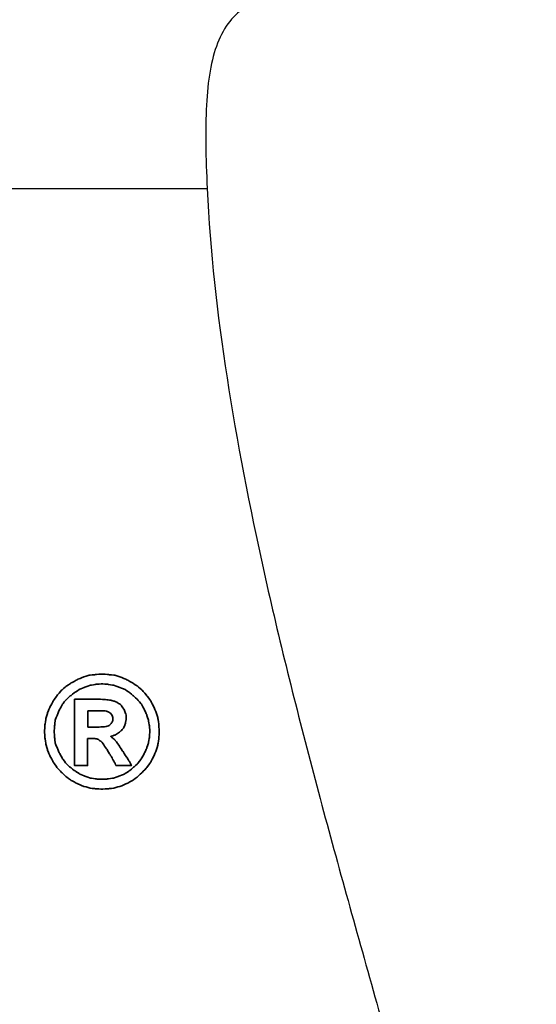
# Model space of a CAD drawing. Header units: millimetres. Extents: x 737 to 1271, y 623 to 792.
# Tile 45 of 48: x 1166 to 1173, y 677 to 690. Entities that reach past the tile are written whole.
import ezdxf

# ---------------------------------------------------------------- set-up
doc = ezdxf.new("R2010")
doc.units = ezdxf.units.MM
doc.header["$LTSCALE"] = 2
for name, color, linetype in [('DIM', 4, 'Continuous'), ('layer 1', 7, 'Continuous'), ('OUT', 3, 'Continuous')]:
    doc.layers.add(name, color=color, linetype=linetype)

# ---------------------------------------------------------------- blocks, each defined once
blk = doc.blocks.new('TBI MOTION logo(完整正式版)')
at = {"layer": 'layer 1', "color": 22, "lineweight": 35}
for points, knots in [([(81.20634, 4.98624), (81.20634, 4.98624), (81.18649, 5.32862), (81.18649, 5.32862), (81.18649, 5.32862), (81.18649, 5.32862), (81.13886, 5.66206), (81.13886, 5.66206), (81.13886, 5.66206), (81.13886, 5.66206), (81.04359, 5.97764), (81.04359, 5.97764), (81.04359, 5.97764), (81.04359, 5.97764), (80.91061, 6.29124), (80.91061, 6.29124), (80.91061, 6.29124), (80.91061, 6.29124), (80.75778, 6.58697), (80.75778, 6.58697), (80.75778, 6.58697), (80.75778, 6.58697), (80.5593, 6.85294), (80.5593, 6.85294), (80.5593, 6.85294), (80.5593, 6.85294), (80.33105, 7.1189), (80.33105, 7.1189), (80.33105, 7.1189), (80.33105, 7.1189), (80.09287, 7.33921), (80.09287, 7.33921), (80.09287, 7.33921), (80.09287, 7.33921), (79.815, 7.51982), (79.815, 7.51982), (79.815, 7.51982), (79.815, 7.51982), (79.51133, 7.69051), (79.51133, 7.69051), (79.51133, 7.69051), (79.51133, 7.69051), (79.19773, 7.8235), (79.19773, 7.8235), (79.19773, 7.8235), (79.19773, 7.8235), (78.88215, 7.91877), (78.88215, 7.91877), (78.88215, 7.91877), (78.88215, 7.91877), (78.54871, 7.95846), (78.54871, 7.95846), (78.54871, 7.95846), (78.54871, 7.95846), (78.21526, 7.98625), (78.21526, 7.98625), (78.21526, 7.98625), (78.21526, 7.98625), (77.87388, 7.95846), (77.87388, 7.95846), (77.87388, 7.95846), (77.87388, 7.95846), (77.54044, 7.91877), (77.54044, 7.91877), (77.54044, 7.91877), (77.54044, 7.91877), (77.22485, 7.8235), (77.22485, 7.8235), (77.22485, 7.8235), (77.22485, 7.8235), (76.91027, 7.69051), (76.91027, 7.69051), (76.91027, 7.69051), (76.91027, 7.69051), (76.6056, 7.51982), (76.6056, 7.51982), (76.6056, 7.51982), (76.6056, 7.51982), (76.32972, 7.33921), (76.32972, 7.33921), (76.32972, 7.33921), (76.32972, 7.33921), (76.09154, 7.1189), (76.09154, 7.1189), (76.09154, 7.1189), (76.09154, 7.1189), (75.86329, 6.85294), (75.86329, 6.85294), (75.86329, 6.85294), (75.86329, 6.85294), (75.66382, 6.58697), (75.66382, 6.58697), (75.66382, 6.58697), (75.66382, 6.58697), (75.51099, 6.29124), (75.51099, 6.29124), (75.51099, 6.29124), (75.51099, 6.29124), (75.37702, 5.97764), (75.37702, 5.97764), (75.37702, 5.97764), (75.37702, 5.97764), (75.28175, 5.66206), (75.28175, 5.66206), (75.28175, 5.66206), (75.28175, 5.66206), (75.23411, 5.32862), (75.23411, 5.32862), (75.23411, 5.32862), (75.23411, 5.32862), (75.21625, 4.98624), (75.21625, 4.98624), (75.21625, 4.98624), (75.21625, 4.98624), (75.23411, 4.6528), (75.23411, 4.6528), (75.23411, 4.6528), (75.23411, 4.6528), (75.28175, 4.32035), (75.28175, 4.32035), (75.28175, 4.32035), (75.28175, 4.32035), (75.37702, 3.99583), (75.37702, 3.99583), (75.37702, 3.99583), (75.37702, 3.99583), (75.51099, 3.68224), (75.51099, 3.68224), (75.51099, 3.68224), (75.51099, 3.68224), (75.66382, 3.38749), (75.66382, 3.38749), (75.66382, 3.38749), (75.66382, 3.38749), (75.86329, 3.10963), (75.86329, 3.10963), (75.86329, 3.10963), (75.86329, 3.10963), (76.09154, 2.87145), (76.09154, 2.87145), (76.09154, 2.87145), (76.09154, 2.87145), (76.32972, 2.6432), (76.32972, 2.6432), (76.32972, 2.6432), (76.32972, 2.6432), (76.6056, 2.43381), (76.6056, 2.43381), (76.6056, 2.43381), (76.6056, 2.43381), (76.91027, 2.27205), (76.91027, 2.27205), (76.91027, 2.27205), (76.91027, 2.27205), (77.22485, 2.13906), (77.22485, 2.13906), (77.22485, 2.13906), (77.22485, 2.13906), (77.54044, 2.0438), (77.54044, 2.0438), (77.54044, 2.0438), (77.54044, 2.0438), (77.87388, 1.99616), (77.87388, 1.99616), (77.87388, 1.99616), (77.87388, 1.99616), (78.21526, 1.97631), (78.21526, 1.97631), (78.21526, 1.97631), (78.21526, 1.97631), (78.54871, 1.99616), (78.54871, 1.99616), (78.54871, 1.99616), (78.54871, 1.99616), (78.88215, 2.0438), (78.88215, 2.0438), (78.88215, 2.0438), (78.88215, 2.0438), (79.19773, 2.13906), (79.19773, 2.13906), (79.19773, 2.13906), (79.19773, 2.13906), (79.51133, 2.27205), (79.51133, 2.27205), (79.51133, 2.27205), (79.51133, 2.27205), (79.815, 2.43381), (79.815, 2.43381), (79.815, 2.43381), (79.815, 2.43381), (80.09287, 2.6432), (80.09287, 2.6432), (80.09287, 2.6432), (80.09287, 2.6432), (80.33105, 2.87145), (80.33105, 2.87145), (80.33105, 2.87145), (80.33105, 2.87145), (80.5593, 3.10963), (80.5593, 3.10963), (80.5593, 3.10963), (80.5593, 3.10963), (80.75778, 3.38749), (80.75778, 3.38749), (80.75778, 3.38749), (80.75778, 3.38749), (80.91061, 3.68224), (80.91061, 3.68224), (80.91061, 3.68224), (80.91061, 3.68224), (81.04359, 3.99583), (81.04359, 3.99583), (81.04359, 3.99583), (81.04359, 3.99583), (81.13886, 4.32035), (81.13886, 4.32035), (81.13886, 4.32035), (81.13886, 4.32035), (81.18649, 4.6528), (81.18649, 4.6528), (81.18649, 4.6528), (81.18649, 4.6528), (81.20634, 4.98624), (81.20634, 4.98624)], [0, 0, 0, 0, 0.01785714, 0.01785714, 0.01785714, 0.01785715, 0.03571429, 0.03571429, 0.03571429, 0.0357143, 0.05357143, 0.05357143, 0.05357143, 0.05357144, 0.07142857, 0.07142857, 0.07142857, 0.07142858, 0.08928571, 0.08928571, 0.08928571, 0.08928572, 0.10714286, 0.10714286, 0.10714286, 0.10714287, 0.125, 0.125, 0.125, 0.12500001, 0.14285714, 0.14285714, 0.14285714, 0.14285715, 0.16071429, 0.16071429, 0.16071429, 0.1607143, 0.17857143, 0.17857143, 0.17857143, 0.17857144, 0.19642857, 0.19642857, 0.19642857, 0.19642858, 0.21428571, 0.21428571, 0.21428571, 0.21428572, 0.23214286, 0.23214286, 0.23214286, 0.23214287, 0.25, 0.25, 0.25, 0.25000001, 0.26785714, 0.26785714, 0.26785714, 0.26785715, 0.28571429, 0.28571429, 0.28571429, 0.2857143, 0.30357143, 0.30357143, 0.30357143, 0.30357144, 0.32142857, 0.32142857, 0.32142857, 0.32142858, 0.33928571, 0.33928571, 0.33928571, 0.33928572, 0.35714286, 0.35714286, 0.35714286, 0.35714287, 0.375, 0.375, 0.375, 0.37500001, 0.39285714, 0.39285714, 0.39285714, 0.39285715, 0.41071429, 0.41071429, 0.41071429, 0.4107143, 0.42857143, 0.42857143, 0.42857143, 0.42857144, 0.44642857, 0.44642857, 0.44642857, 0.44642858, 0.46428571, 0.46428571, 0.46428571, 0.46428572, 0.48214286, 0.48214286, 0.48214286, 0.48214287, 0.5, 0.5, 0.5, 0.50000001, 0.51785714, 0.51785714, 0.51785714, 0.51785715, 0.53571429, 0.53571429, 0.53571429, 0.5357143, 0.55357143, 0.55357143, 0.55357143, 0.55357144, 0.57142857, 0.57142857, 0.57142857, 0.57142858, 0.58928571, 0.58928571, 0.58928571, 0.58928572, 0.60714286, 0.60714286, 0.60714286, 0.60714287, 0.625, 0.625, 0.625, 0.62500001, 0.64285714, 0.64285714, 0.64285714, 0.64285715, 0.66071429, 0.66071429, 0.66071429, 0.6607143, 0.67857143, 0.67857143, 0.67857143, 0.67857144, 0.69642857, 0.69642857, 0.69642857, 0.69642858, 0.71428571, 0.71428571, 0.71428571, 0.71428572, 0.73214286, 0.73214286, 0.73214286, 0.73214287, 0.75, 0.75, 0.75, 0.75000001, 0.76785714, 0.76785714, 0.76785714, 0.76785715, 0.78571429, 0.78571429, 0.78571429, 0.7857143, 0.80357143, 0.80357143, 0.80357143, 0.80357144, 0.82142857, 0.82142857, 0.82142857, 0.82142858, 0.83928571, 0.83928571, 0.83928571, 0.83928572, 0.85714286, 0.85714286, 0.85714286, 0.85714287, 0.875, 0.875, 0.875, 0.87500001, 0.89285714, 0.89285714, 0.89285714, 0.89285715, 0.91071429, 0.91071429, 0.91071429, 0.9107143, 0.92857143, 0.92857143, 0.92857143, 0.92857144, 0.94642857, 0.94642857, 0.94642857, 0.94642858, 0.96428571, 0.96428571, 0.96428571, 0.96428572, 0.98214286, 0.98214286, 0.98214286, 0.98214287, 1, 1, 1, 1]), ([(80.71014, 4.98624), (80.71014, 4.98624), (80.69129, 5.29091), (80.69129, 5.29091), (80.69129, 5.29091), (80.69129, 5.29091), (80.64464, 5.57672), (80.64464, 5.57672), (80.64464, 5.57672), (80.64464, 5.57672), (80.54937, 5.87245), (80.54937, 5.87245), (80.54937, 5.87245), (80.54937, 5.87245), (80.41639, 6.14833), (80.41639, 6.14833), (80.41639, 6.14833), (80.41639, 6.14833), (80.27349, 6.41429), (80.27349, 6.41429), (80.27349, 6.41429), (80.27349, 6.41429), (80.08295, 6.64255), (80.08295, 6.64255), (80.08295, 6.64255), (80.08295, 6.64255), (79.86264, 6.84301), (79.86264, 6.84301), (79.86264, 6.84301), (79.86264, 6.84301), (79.63439, 7.03355), (79.63439, 7.03355), (79.63439, 7.03355), (79.63439, 7.03355), (79.37835, 7.1963), (79.37835, 7.1963), (79.37835, 7.1963), (79.37835, 7.1963), (79.10246, 7.30944), (79.10246, 7.30944), (79.10246, 7.30944), (79.10246, 7.30944), (78.81665, 7.40471), (78.81665, 7.40471), (78.81665, 7.40471), (78.81665, 7.40471), (78.511, 7.45234), (78.511, 7.45234), (78.511, 7.45234), (78.511, 7.45234), (78.21526, 7.47219), (78.21526, 7.47219), (78.21526, 7.47219), (78.21526, 7.47219), (77.9106, 7.45234), (77.9106, 7.45234), (77.9106, 7.45234), (77.9106, 7.45234), (77.61685, 7.40471), (77.61685, 7.40471), (77.61685, 7.40471), (77.61685, 7.40471), (77.32012, 7.30944), (77.32012, 7.30944), (77.32012, 7.30944), (77.32012, 7.30944), (77.06309, 7.1963), (77.06309, 7.1963), (77.06309, 7.1963), (77.06309, 7.1963), (76.80606, 7.03355), (76.80606, 7.03355), (76.80606, 7.03355), (76.80606, 7.03355), (76.55797, 6.84301), (76.55797, 6.84301), (76.55797, 6.84301), (76.55797, 6.84301), (76.34063, 6.64255), (76.34063, 6.64255), (76.34063, 6.64255), (76.34063, 6.64255), (76.1491, 6.41429), (76.1491, 6.41429), (76.1491, 6.41429), (76.1491, 6.41429), (76.0062, 6.14833), (76.0062, 6.14833), (76.0062, 6.14833), (76.0062, 6.14833), (75.88314, 5.87245), (75.88314, 5.87245), (75.88314, 5.87245), (75.88314, 5.87245), (75.77794, 5.57672), (75.77794, 5.57672), (75.77794, 5.57672), (75.77794, 5.57672), (75.73924, 5.29091), (75.73924, 5.29091), (75.73924, 5.29091), (75.73924, 5.29091), (75.72039, 4.98624), (75.72039, 4.98624), (75.72039, 4.98624), (75.72039, 4.98624), (75.73924, 4.67165), (75.73924, 4.67165), (75.73924, 4.67165), (75.73924, 4.67165), (75.77794, 4.37791), (75.77794, 4.37791), (75.77794, 4.37791), (75.77794, 4.37791), (75.88314, 4.10102), (75.88314, 4.10102), (75.88314, 4.10102), (75.88314, 4.10102), (76.0062, 3.83407), (76.0062, 3.83407), (76.0062, 3.83407), (76.0062, 3.83407), (76.15902, 3.56811), (76.15902, 3.56811), (76.15902, 3.56811), (76.15902, 3.56811), (76.34063, 3.32001), (76.34063, 3.32001), (76.34063, 3.32001), (76.34063, 3.32001), (76.55797, 3.11955), (76.55797, 3.11955), (76.55797, 3.11955), (76.55797, 3.11955), (76.80606, 2.92901), (76.80606, 2.92901), (76.80606, 2.92901), (76.80606, 2.92901), (77.06309, 2.76725), (77.06309, 2.76725), (77.06309, 2.76725), (77.06309, 2.76725), (77.32012, 2.65412), (77.32012, 2.65412), (77.32012, 2.65412), (77.32012, 2.65412), (77.61685, 2.55786), (77.61685, 2.55786), (77.61685, 2.55786), (77.61685, 2.55786), (77.9106, 2.51022), (77.9106, 2.51022), (77.9106, 2.51022), (77.9106, 2.51022), (78.21526, 2.49137), (78.21526, 2.49137), (78.21526, 2.49137), (78.21526, 2.49137), (78.511, 2.51022), (78.511, 2.51022), (78.511, 2.51022), (78.511, 2.51022), (78.81665, 2.55786), (78.81665, 2.55786), (78.81665, 2.55786), (78.81665, 2.55786), (79.10246, 2.65412), (79.10246, 2.65412), (79.10246, 2.65412), (79.10246, 2.65412), (79.37835, 2.76725), (79.37835, 2.76725), (79.37835, 2.76725), (79.37835, 2.76725), (79.63439, 2.92901), (79.63439, 2.92901), (79.63439, 2.92901), (79.63439, 2.92901), (79.86264, 3.11955), (79.86264, 3.11955), (79.86264, 3.11955), (79.86264, 3.11955), (80.08295, 3.32001), (80.08295, 3.32001), (80.08295, 3.32001), (80.08295, 3.32001), (80.26356, 3.56811), (80.26356, 3.56811), (80.26356, 3.56811), (80.26356, 3.56811), (80.41639, 3.83407), (80.41639, 3.83407), (80.41639, 3.83407), (80.41639, 3.83407), (80.54937, 4.10102), (80.54937, 4.10102), (80.54937, 4.10102), (80.54937, 4.10102), (80.64464, 4.37791), (80.64464, 4.37791), (80.64464, 4.37791), (80.64464, 4.37791), (80.69129, 4.67165), (80.69129, 4.67165), (80.69129, 4.67165), (80.69129, 4.67165), (80.71014, 4.98624), (80.71014, 4.98624)], [0, 0, 0, 0, 0.01923077, 0.01923077, 0.01923077, 0.01923078, 0.03846154, 0.03846154, 0.03846154, 0.03846155, 0.05769231, 0.05769231, 0.05769231, 0.05769232, 0.07692308, 0.07692308, 0.07692308, 0.07692309, 0.09615385, 0.09615385, 0.09615385, 0.09615386, 0.11538462, 0.11538462, 0.11538462, 0.11538463, 0.13461538, 0.13461538, 0.13461538, 0.13461539, 0.15384615, 0.15384615, 0.15384615, 0.15384616, 0.17307692, 0.17307692, 0.17307692, 0.17307693, 0.19230769, 0.19230769, 0.19230769, 0.1923077, 0.21153846, 0.21153846, 0.21153846, 0.21153847, 0.23076923, 0.23076923, 0.23076923, 0.23076924, 0.25, 0.25, 0.25, 0.25000001, 0.26923077, 0.26923077, 0.26923077, 0.26923078, 0.28846154, 0.28846154, 0.28846154, 0.28846155, 0.30769231, 0.30769231, 0.30769231, 0.30769232, 0.32692308, 0.32692308, 0.32692308, 0.32692309, 0.34615385, 0.34615385, 0.34615385, 0.34615386, 0.36538462, 0.36538462, 0.36538462, 0.36538463, 0.38461538, 0.38461538, 0.38461538, 0.38461539, 0.40384615, 0.40384615, 0.40384615, 0.40384616, 0.42307692, 0.42307692, 0.42307692, 0.42307693, 0.44230769, 0.44230769, 0.44230769, 0.4423077, 0.46153846, 0.46153846, 0.46153846, 0.46153847, 0.48076923, 0.48076923, 0.48076923, 0.48076924, 0.5, 0.5, 0.5, 0.50000001, 0.51923077, 0.51923077, 0.51923077, 0.51923078, 0.53846154, 0.53846154, 0.53846154, 0.53846155, 0.55769231, 0.55769231, 0.55769231, 0.55769232, 0.57692308, 0.57692308, 0.57692308, 0.57692309, 0.59615385, 0.59615385, 0.59615385, 0.59615386, 0.61538462, 0.61538462, 0.61538462, 0.61538463, 0.63461538, 0.63461538, 0.63461538, 0.63461539, 0.65384615, 0.65384615, 0.65384615, 0.65384616, 0.67307692, 0.67307692, 0.67307692, 0.67307693, 0.69230769, 0.69230769, 0.69230769, 0.6923077, 0.71153846, 0.71153846, 0.71153846, 0.71153847, 0.73076923, 0.73076923, 0.73076923, 0.73076924, 0.75, 0.75, 0.75, 0.75000001, 0.76923077, 0.76923077, 0.76923077, 0.76923078, 0.78846154, 0.78846154, 0.78846154, 0.78846155, 0.80769231, 0.80769231, 0.80769231, 0.80769232, 0.82692308, 0.82692308, 0.82692308, 0.82692309, 0.84615385, 0.84615385, 0.84615385, 0.84615386, 0.86538462, 0.86538462, 0.86538462, 0.86538463, 0.88461538, 0.88461538, 0.88461538, 0.88461539, 0.90384615, 0.90384615, 0.90384615, 0.90384616, 0.92307692, 0.92307692, 0.92307692, 0.92307693, 0.94230769, 0.94230769, 0.94230769, 0.9423077, 0.96153846, 0.96153846, 0.96153846, 0.96153847, 0.98076923, 0.98076923, 0.98076923, 0.98076924, 1, 1, 1, 1]), ([(76.78721, 3.2823), (76.78721, 3.2823), (76.78721, 3.32001), (76.78721, 3.32001), (76.78721, 3.32001), (76.78721, 3.32001), (76.78721, 3.42422), (76.78721, 3.42422), (76.78721, 3.42422), (76.78721, 3.42422), (76.78721, 3.59689), (76.78721, 3.59689), (76.78721, 3.59689), (76.78721, 3.59689), (76.78721, 3.80529), (76.78721, 3.80529), (76.78721, 3.80529), (76.78721, 3.80529), (76.78721, 4.0524), (76.78721, 4.0524), (76.78721, 4.0524), (76.78721, 4.0524), (76.78721, 4.32035), (76.78721, 4.32035), (76.78721, 4.32035), (76.78721, 4.32035), (76.78721, 4.92868), (76.78721, 4.92868), (76.78721, 4.92868), (76.78721, 4.92868), (76.78721, 5.53801), (76.78721, 5.53801), (76.78721, 5.53801), (76.78721, 5.53801), (76.78721, 5.82482), (76.78721, 5.82482), (76.78721, 5.82482), (76.78721, 5.82482), (76.78721, 6.07291), (76.78721, 6.07291), (76.78721, 6.07291), (76.78721, 6.07291), (76.78721, 6.30017), (76.78721, 6.30017), (76.78721, 6.30017), (76.78721, 6.30017), (76.78721, 6.45399), (76.78721, 6.45399), (76.78721, 6.45399), (76.78721, 6.45399), (76.78721, 6.5572), (76.78721, 6.5572), (76.78721, 6.5572), (76.78721, 6.5572), (76.78721, 6.59689), (76.78721, 6.59689), (76.78721, 6.59689), (76.78721, 6.59689), (76.78721, 6.67232), (76.78721, 6.67232), (76.78721, 6.67232), (76.78721, 6.67232), (76.8537, 6.67232), (76.8537, 6.67232), (76.8537, 6.67232), (76.8537, 6.67232), (76.87355, 6.67232), (76.87355, 6.67232), (76.87355, 6.67232), (76.87355, 6.67232), (76.91027, 6.67232), (76.91027, 6.67232), (76.91027, 6.67232), (76.91027, 6.67232), (77.04424, 6.67232), (77.04424, 6.67232), (77.04424, 6.67232), (77.04424, 6.67232), (77.22485, 6.67232), (77.22485, 6.67232), (77.22485, 6.67232), (77.22485, 6.67232), (77.43524, 6.67232), (77.43524, 6.67232), (77.43524, 6.67232), (77.43524, 6.67232), (77.65357, 6.67232), (77.65357, 6.67232), (77.65357, 6.67232), (77.65357, 6.67232), (77.82625, 6.67232), (77.82625, 6.67232), (77.82625, 6.67232), (77.82625, 6.67232), (77.94037, 6.67232), (77.94037, 6.67232), (77.94037, 6.67232), (77.94037, 6.67232), (77.97709, 6.67232), (77.97709, 6.67232), (77.97709, 6.67232), (77.97709, 6.67232), (77.99694, 6.67232), (77.99694, 6.67232), (77.99694, 6.67232), (77.99694, 6.67232), (78.00686, 6.67232), (78.00686, 6.67232), (78.00686, 6.67232), (78.00686, 6.67232), (78.28275, 6.6624), (78.28275, 6.6624), (78.28275, 6.6624), (78.28275, 6.6624), (78.50107, 6.64255), (78.50107, 6.64255), (78.50107, 6.64255), (78.50107, 6.64255), (78.511, 6.64255), (78.511, 6.64255), (78.511, 6.64255), (78.511, 6.64255), (78.70154, 6.61476), (78.70154, 6.61476), (78.70154, 6.61476), (78.70154, 6.61476), (78.70154, 6.60483), (78.70154, 6.60483), (78.70154, 6.60483), (78.70154, 6.60483), (78.86429, 6.56713), (78.86429, 6.56713), (78.86429, 6.56713), (78.86429, 6.56713), (78.87223, 6.56713), (78.87223, 6.56713), (78.87223, 6.56713), (78.87223, 6.56713), (78.99727, 6.51056), (78.99727, 6.51056), (78.99727, 6.51056), (78.99727, 6.51056), (79.00719, 6.51056), (79.00719, 6.51056), (79.00719, 6.51056), (79.00719, 6.51056), (79.00719, 6.50162), (79.00719, 6.50162), (79.00719, 6.50162), (79.00719, 6.50162), (79.1104, 6.43415), (79.1104, 6.43415), (79.1104, 6.43415), (79.1104, 6.43415), (79.12132, 6.43415), (79.12132, 6.43415), (79.12132, 6.43415), (79.12132, 6.43415), (79.22552, 6.34781), (79.22552, 6.34781), (79.22552, 6.34781), (79.22552, 6.34781), (79.23544, 6.33888), (79.23544, 6.33888), (79.23544, 6.33888), (79.23544, 6.33888), (79.23544, 6.32895), (79.23544, 6.32895), (79.23544, 6.32895), (79.23544, 6.32895), (79.31087, 6.21483), (79.31087, 6.21483), (79.31087, 6.21483), (79.31087, 6.21483), (79.38629, 6.1007), (79.38629, 6.1007), (79.38629, 6.1007), (79.38629, 6.1007), (79.3972, 6.1007), (79.3972, 6.1007), (79.3972, 6.1007), (79.3972, 6.1007), (79.3972, 6.09078), (79.3972, 6.09078), (79.3972, 6.09078), (79.3972, 6.09078), (79.43392, 5.97764), (79.43392, 5.97764), (79.43392, 5.97764), (79.43392, 5.97764), (79.43392, 5.96772), (79.43392, 5.96772), (79.43392, 5.96772), (79.43392, 5.96772), (79.47362, 5.83474), (79.47362, 5.83474), (79.47362, 5.83474), (79.47362, 5.83474), (79.48156, 5.82482), (79.48156, 5.82482), (79.48156, 5.82482), (79.48156, 5.82482), (79.48156, 5.69977), (79.48156, 5.69977), (79.48156, 5.69977), (79.48156, 5.69977), (79.48156, 5.69183), (79.48156, 5.69183), (79.48156, 5.69183), (79.48156, 5.69183), (79.4637, 5.51915), (79.4637, 5.51915), (79.4637, 5.51915), (79.4637, 5.51915), (79.4637, 5.51122), (79.4637, 5.51122), (79.4637, 5.51122), (79.4637, 5.51122), (79.45377, 5.51122), (79.45377, 5.51122), (79.45377, 5.51122), (79.45377, 5.51122), (79.41507, 5.34847), (79.41507, 5.34847), (79.41507, 5.34847), (79.41507, 5.34847), (79.41507, 5.33854), (79.41507, 5.33854), (79.41507, 5.33854), (79.41507, 5.33854), (79.41507, 5.32862), (79.41507, 5.32862), (79.41507, 5.32862), (79.41507, 5.32862), (79.33865, 5.16785), (79.33865, 5.16785), (79.33865, 5.16785), (79.33865, 5.16785), (79.33071, 5.15693), (79.33071, 5.15693), (79.33071, 5.15693), (79.33071, 5.15693), (79.2156, 5.02495), (79.2156, 5.02495), (79.2156, 5.02495), (79.2156, 5.02495), (79.20567, 5.01502), (79.20567, 5.01502), (79.20567, 5.01502), (79.20567, 5.01502), (79.05483, 4.89991), (79.05483, 4.89991), (79.05483, 4.89991), (79.05483, 4.89991), (79.04491, 4.89197), (79.04491, 4.89197), (79.04491, 4.89197), (79.04491, 4.89197), (78.89208, 4.7967), (78.89208, 4.7967), (78.89208, 4.7967), (78.89208, 4.7967), (78.88215, 4.7967), (78.88215, 4.7967), (78.88215, 4.7967), (78.88215, 4.7967), (78.69161, 4.73913), (78.69161, 4.73913), (78.69161, 4.73913), (78.69161, 4.73913), (78.68169, 4.73913), (78.68169, 4.73913), (78.68169, 4.73913), (78.68169, 4.73913), (78.68169, 4.72921), (78.68169, 4.72921), (78.68169, 4.72921), (78.68169, 4.72921), (78.78688, 4.63394), (78.78688, 4.63394), (78.78688, 4.63394), (78.78688, 4.63394), (78.902, 4.52875), (78.902, 4.52875), (78.902, 4.52875), (78.902, 4.52875), (78.91093, 4.52081), (78.91093, 4.52081), (78.91093, 4.52081), (78.91093, 4.52081), (79.02506, 4.36798), (79.02506, 4.36798), (79.02506, 4.36798), (79.02506, 4.36798), (79.1501, 4.1953), (79.1501, 4.1953), (79.1501, 4.1953), (79.1501, 4.1953), (79.1501, 4.18736), (79.1501, 4.18736), (79.1501, 4.18736), (79.1501, 4.18736), (79.29201, 3.96705), (79.29201, 3.96705), (79.29201, 3.96705), (79.29201, 3.96705), (79.31087, 3.93828), (79.31087, 3.93828), (79.31087, 3.93828), (79.31087, 3.93828), (79.32079, 3.93828), (79.32079, 3.93828), (79.32079, 3.93828), (79.32079, 3.93828), (79.3585, 3.87178), (79.3585, 3.87178), (79.3585, 3.87178), (79.3585, 3.87178), (79.50141, 3.64353), (79.50141, 3.64353), (79.50141, 3.64353), (79.50141, 3.64353), (79.51133, 3.64353), (79.51133, 3.64353), (79.51133, 3.64353), (79.51133, 3.64353), (79.64431, 3.41528), (79.64431, 3.41528), (79.64431, 3.41528), (79.64431, 3.41528), (79.68202, 3.3478), (79.68202, 3.3478), (79.68202, 3.3478), (79.68202, 3.3478), (79.70187, 3.31009), (79.70187, 3.31009), (79.70187, 3.31009), (79.70187, 3.31009), (79.7495, 3.2049), (79.7495, 3.2049), (79.7495, 3.2049), (79.7495, 3.2049), (79.64431, 3.2049), (79.64431, 3.2049), (79.64431, 3.2049), (79.64431, 3.2049), (79.62546, 3.2049), (79.62546, 3.2049), (79.62546, 3.2049), (79.62546, 3.2049), (79.53912, 3.2049), (79.53912, 3.2049), (79.53912, 3.2049), (79.53912, 3.2049), (79.31087, 3.2049), (79.31087, 3.2049), (79.31087, 3.2049), (79.31087, 3.2049), (79.08262, 3.2049), (79.08262, 3.2049), (79.08262, 3.2049), (79.08262, 3.2049), (79.00719, 3.2049), (79.00719, 3.2049), (79.00719, 3.2049), (79.00719, 3.2049), (78.98735, 3.2049), (78.98735, 3.2049), (78.98735, 3.2049), (78.98735, 3.2049), (78.94964, 3.2049), (78.94964, 3.2049), (78.94964, 3.2049), (78.94964, 3.2049), (78.92979, 3.24459), (78.92979, 3.24459), (78.92979, 3.24459), (78.92979, 3.24459), (78.91093, 3.2823), (78.91093, 3.2823), (78.91093, 3.2823), (78.91093, 3.2823), (78.91093, 3.29223), (78.91093, 3.29223), (78.91093, 3.29223), (78.91093, 3.29223), (78.89208, 3.3478), (78.89208, 3.3478), (78.89208, 3.3478), (78.89208, 3.3478), (78.78688, 3.52048), (78.78688, 3.52048), (78.78688, 3.52048), (78.78688, 3.52048), (78.69161, 3.7001), (78.69161, 3.7001), (78.69161, 3.7001), (78.69161, 3.7001), (78.6539, 3.7388), (78.6539, 3.7388), (78.6539, 3.7388), (78.6539, 3.7388), (78.64398, 3.74873), (78.64398, 3.74873), (78.64398, 3.74873), (78.64398, 3.74873), (78.64398, 3.75766), (78.64398, 3.75766), (78.64398, 3.75766), (78.64398, 3.75766), (78.63405, 3.78644), (78.63405, 3.78644), (78.63405, 3.78644), (78.63405, 3.78644), (78.48321, 4.04347), (78.48321, 4.04347), (78.48321, 4.04347), (78.48321, 4.04347), (78.33038, 4.2618), (78.33038, 4.2618), (78.33038, 4.2618), (78.33038, 4.2618), (78.20732, 4.43447), (78.20732, 4.43447), (78.20732, 4.43447), (78.20732, 4.43447), (78.09221, 4.52081), (78.09221, 4.52081), (78.09221, 4.52081), (78.09221, 4.52081), (78.02472, 4.56845), (78.02472, 4.56845), (78.02472, 4.56845), (78.02472, 4.56845), (77.9493, 4.60616), (77.9493, 4.60616), (77.9493, 4.60616), (77.9493, 4.60616), (77.8451, 4.61608), (77.8451, 4.61608), (77.8451, 4.61608), (77.8451, 4.61608), (77.71113, 4.61608), (77.71113, 4.61608), (77.71113, 4.61608), (77.71113, 4.61608), (77.69128, 4.61608), (77.69128, 4.61608), (77.69128, 4.61608), (77.69128, 4.61608), (77.67342, 4.61608), (77.67342, 4.61608), (77.67342, 4.61608), (77.67342, 4.61608), (77.5583, 4.61608), (77.5583, 4.61608), (77.5583, 4.61608), (77.5583, 4.61608), (77.46303, 4.61608), (77.46303, 4.61608), (77.46303, 4.61608), (77.46303, 4.61608), (77.46303, 4.54761), (77.46303, 4.54761), (77.46303, 4.54761), (77.46303, 4.54761), (77.46303, 4.47318), (77.46303, 4.47318), (77.46303, 4.47318), (77.46303, 4.47318), (77.46303, 4.24294), (77.46303, 4.24294), (77.46303, 4.24294), (77.46303, 4.24294), (77.46303, 3.99583), (77.46303, 3.99583), (77.46303, 3.99583), (77.46303, 3.99583), (77.46303, 3.72888), (77.46303, 3.72888), (77.46303, 3.72888), (77.46303, 3.72888), (77.46303, 3.51055), (77.46303, 3.51055), (77.46303, 3.51055), (77.46303, 3.51055), (77.46303, 3.42422), (77.46303, 3.42422), (77.46303, 3.42422), (77.46303, 3.42422), (77.46303, 3.35773), (77.46303, 3.35773), (77.46303, 3.35773), (77.46303, 3.35773), (77.46303, 3.30017), (77.46303, 3.30017), (77.46303, 3.30017), (77.46303, 3.30017), (77.46303, 3.2823), (77.46303, 3.2823), (77.46303, 3.2823), (77.46303, 3.2823), (77.46303, 3.2049), (77.46303, 3.2049), (77.46303, 3.2049), (77.46303, 3.2049), (77.39753, 3.2049), (77.39753, 3.2049), (77.39753, 3.2049), (77.39753, 3.2049), (77.37768, 3.2049), (77.37768, 3.2049), (77.37768, 3.2049), (77.37768, 3.2049), (77.32012, 3.2049), (77.32012, 3.2049), (77.32012, 3.2049), (77.32012, 3.2049), (77.12165, 3.2049), (77.12165, 3.2049), (77.12165, 3.2049), (77.12165, 3.2049), (76.94897, 3.2049), (76.94897, 3.2049), (76.94897, 3.2049), (76.94897, 3.2049), (76.8924, 3.2049), (76.8924, 3.2049), (76.8924, 3.2049), (76.8924, 3.2049), (76.8537, 3.2049), (76.8537, 3.2049), (76.8537, 3.2049), (76.8537, 3.2049), (76.78721, 3.2049), (76.78721, 3.2049), (76.78721, 3.2049), (76.78721, 3.2049), (76.78721, 3.2823), (76.78721, 3.2823)], [0, 0, 0, 0, 0.00740741, 0.00740741, 0.00740741, 0.00740742, 0.01481481, 0.01481481, 0.01481481, 0.01481482, 0.02222222, 0.02222222, 0.02222222, 0.02222223, 0.02962963, 0.02962963, 0.02962963, 0.02962964, 0.03703704, 0.03703704, 0.03703704, 0.03703705, 0.04444444, 0.04444444, 0.04444444, 0.04444445, 0.05185185, 0.05185185, 0.05185185, 0.05185186, 0.05925926, 0.05925926, 0.05925926, 0.05925927, 0.06666667, 0.06666667, 0.06666667, 0.06666668, 0.07407407, 0.07407407, 0.07407407, 0.07407408, 0.08148148, 0.08148148, 0.08148148, 0.08148149, 0.08888889, 0.08888889, 0.08888889, 0.0888889, 0.0962963, 0.0962963, 0.0962963, 0.09629631, 0.1037037, 0.1037037, 0.1037037, 0.10370371, 0.11111111, 0.11111111, 0.11111111, 0.11111112, 0.11851852, 0.11851852, 0.11851852, 0.11851853, 0.12592593, 0.12592593, 0.12592593, 0.12592594, 0.13333333, 0.13333333, 0.13333333, 0.13333334, 0.14074074, 0.14074074, 0.14074074, 0.14074075, 0.14814815, 0.14814815, 0.14814815, 0.14814816, 0.15555556, 0.15555556, 0.15555556, 0.15555557, 0.16296296, 0.16296296, 0.16296296, 0.16296297, 0.17037037, 0.17037037, 0.17037037, 0.17037038, 0.17777778, 0.17777778, 0.17777778, 0.17777779, 0.18518519, 0.18518519, 0.18518519, 0.1851852, 0.19259259, 0.19259259, 0.19259259, 0.1925926, 0.2, 0.2, 0.2, 0.20000001, 0.20740741, 0.20740741, 0.20740741, 0.20740742, 0.21481481, 0.21481481, 0.21481481, 0.21481482, 0.22222222, 0.22222222, 0.22222222, 0.22222223, 0.22962963, 0.22962963, 0.22962963, 0.22962964, 0.23703704, 0.23703704, 0.23703704, 0.23703705, 0.24444444, 0.24444444, 0.24444444, 0.24444445, 0.25185185, 0.25185185, 0.25185185, 0.25185186, 0.25925926, 0.25925926, 0.25925926, 0.25925927, 0.26666667, 0.26666667, 0.26666667, 0.26666668, 0.27407407, 0.27407407, 0.27407407, 0.27407408, 0.28148148, 0.28148148, 0.28148148, 0.28148149, 0.28888889, 0.28888889, 0.28888889, 0.2888889, 0.2962963, 0.2962963, 0.2962963, 0.29629631, 0.3037037, 0.3037037, 0.3037037, 0.30370371, 0.31111111, 0.31111111, 0.31111111, 0.31111112, 0.31851852, 0.31851852, 0.31851852, 0.31851853, 0.32592593, 0.32592593, 0.32592593, 0.32592594, 0.33333333, 0.33333333, 0.33333333, 0.33333334, 0.34074074, 0.34074074, 0.34074074, 0.34074075, 0.34814815, 0.34814815, 0.34814815, 0.34814816, 0.35555556, 0.35555556, 0.35555556, 0.35555557, 0.36296296, 0.36296296, 0.36296296, 0.36296297, 0.37037037, 0.37037037, 0.37037037, 0.37037038, 0.37777778, 0.37777778, 0.37777778, 0.37777779, 0.38518519, 0.38518519, 0.38518519, 0.3851852, 0.39259259, 0.39259259, 0.39259259, 0.3925926, 0.4, 0.4, 0.4, 0.40000001, 0.40740741, 0.40740741, 0.40740741, 0.40740742, 0.41481481, 0.41481481, 0.41481481, 0.41481482, 0.42222222, 0.42222222, 0.42222222, 0.42222223, 0.42962963, 0.42962963, 0.42962963, 0.42962964, 0.43703704, 0.43703704, 0.43703704, 0.43703705, 0.44444444, 0.44444444, 0.44444444, 0.44444445, 0.45185185, 0.45185185, 0.45185185, 0.45185186, 0.45925926, 0.45925926, 0.45925926, 0.45925927, 0.46666667, 0.46666667, 0.46666667, 0.46666668, 0.47407407, 0.47407407, 0.47407407, 0.47407408, 0.48148148, 0.48148148, 0.48148148, 0.48148149, 0.48888889, 0.48888889, 0.48888889, 0.4888889, 0.4962963, 0.4962963, 0.4962963, 0.49629631, 0.5037037, 0.5037037, 0.5037037, 0.50370371, 0.51111111, 0.51111111, 0.51111111, 0.51111112, 0.51851852, 0.51851852, 0.51851852, 0.51851853, 0.52592593, 0.52592593, 0.52592593, 0.52592594, 0.53333333, 0.53333333, 0.53333333, 0.53333334, 0.54074074, 0.54074074, 0.54074074, 0.54074075, 0.54814815, 0.54814815, 0.54814815, 0.54814816, 0.55555556, 0.55555556, 0.55555556, 0.55555557, 0.56296296, 0.56296296, 0.56296296, 0.56296297, 0.57037037, 0.57037037, 0.57037037, 0.57037038, 0.57777778, 0.57777778, 0.57777778, 0.57777779, 0.58518519, 0.58518519, 0.58518519, 0.5851852, 0.59259259, 0.59259259, 0.59259259, 0.5925926, 0.6, 0.6, 0.6, 0.60000001, 0.60740741, 0.60740741, 0.60740741, 0.60740742, 0.61481481, 0.61481481, 0.61481481, 0.61481482, 0.62222222, 0.62222222, 0.62222222, 0.62222223, 0.62962963, 0.62962963, 0.62962963, 0.62962964, 0.63703704, 0.63703704, 0.63703704, 0.63703705, 0.64444444, 0.64444444, 0.64444444, 0.64444445, 0.65185185, 0.65185185, 0.65185185, 0.65185186, 0.65925926, 0.65925926, 0.65925926, 0.65925927, 0.66666667, 0.66666667, 0.66666667, 0.66666668, 0.67407407, 0.67407407, 0.67407407, 0.67407408, 0.68148148, 0.68148148, 0.68148148, 0.68148149, 0.68888889, 0.68888889, 0.68888889, 0.6888889, 0.6962963, 0.6962963, 0.6962963, 0.69629631, 0.7037037, 0.7037037, 0.7037037, 0.70370371, 0.71111111, 0.71111111, 0.71111111, 0.71111112, 0.71851852, 0.71851852, 0.71851852, 0.71851853, 0.72592593, 0.72592593, 0.72592593, 0.72592594, 0.73333333, 0.73333333, 0.73333333, 0.73333334, 0.74074074, 0.74074074, 0.74074074, 0.74074075, 0.74814815, 0.74814815, 0.74814815, 0.74814816, 0.75555556, 0.75555556, 0.75555556, 0.75555557, 0.76296296, 0.76296296, 0.76296296, 0.76296297, 0.77037037, 0.77037037, 0.77037037, 0.77037038, 0.77777778, 0.77777778, 0.77777778, 0.77777779, 0.78518519, 0.78518519, 0.78518519, 0.7851852, 0.79259259, 0.79259259, 0.79259259, 0.7925926, 0.8, 0.8, 0.8, 0.80000001, 0.80740741, 0.80740741, 0.80740741, 0.80740742, 0.81481481, 0.81481481, 0.81481481, 0.81481482, 0.82222222, 0.82222222, 0.82222222, 0.82222223, 0.82962963, 0.82962963, 0.82962963, 0.82962964, 0.83703704, 0.83703704, 0.83703704, 0.83703705, 0.84444444, 0.84444444, 0.84444444, 0.84444445, 0.85185185, 0.85185185, 0.85185185, 0.85185186, 0.85925926, 0.85925926, 0.85925926, 0.85925927, 0.86666667, 0.86666667, 0.86666667, 0.86666668, 0.87407407, 0.87407407, 0.87407407, 0.87407408, 0.88148148, 0.88148148, 0.88148148, 0.88148149, 0.88888889, 0.88888889, 0.88888889, 0.8888889, 0.8962963, 0.8962963, 0.8962963, 0.89629631, 0.9037037, 0.9037037, 0.9037037, 0.90370371, 0.91111111, 0.91111111, 0.91111111, 0.91111112, 0.91851852, 0.91851852, 0.91851852, 0.91851853, 0.92592593, 0.92592593, 0.92592593, 0.92592594, 0.93333333, 0.93333333, 0.93333333, 0.93333334, 0.94074074, 0.94074074, 0.94074074, 0.94074075, 0.94814815, 0.94814815, 0.94814815, 0.94814816, 0.95555556, 0.95555556, 0.95555556, 0.95555557, 0.96296296, 0.96296296, 0.96296296, 0.96296297, 0.97037037, 0.97037037, 0.97037037, 0.97037038, 0.97777778, 0.97777778, 0.97777778, 0.97777779, 0.98518519, 0.98518519, 0.98518519, 0.9851852, 0.99259259, 0.99259259, 0.99259259, 0.9925926, 1, 1, 1, 1]), ([(77.48288, 6.07291), (77.48288, 6.07291), (77.48288, 5.99551), (77.48288, 5.99551), (77.48288, 5.99551), (77.48288, 5.99551), (77.48288, 5.82482), (77.48288, 5.82482), (77.48288, 5.82482), (77.48288, 5.82482), (77.48288, 5.63328), (77.48288, 5.63328), (77.48288, 5.63328), (77.48288, 5.63328), (77.48288, 5.46358), (77.48288, 5.46358), (77.48288, 5.46358), (77.48288, 5.46358), (77.48288, 5.29091), (77.48288, 5.29091), (77.48288, 5.29091), (77.48288, 5.29091), (77.48288, 5.21449), (77.48288, 5.21449), (77.48288, 5.21449), (77.48288, 5.21449), (77.50074, 5.21449), (77.50074, 5.21449), (77.50074, 5.21449), (77.50074, 5.21449), (77.71113, 5.21449), (77.71113, 5.21449), (77.71113, 5.21449), (77.71113, 5.21449), (77.94037, 5.21449), (77.94037, 5.21449), (77.94037, 5.21449), (77.94037, 5.21449), (78.01579, 5.21449), (78.01579, 5.21449), (78.01579, 5.21449), (78.01579, 5.21449), (78.03465, 5.21449), (78.03465, 5.21449), (78.03465, 5.21449), (78.03465, 5.21449), (78.2629, 5.23335), (78.2629, 5.23335), (78.2629, 5.23335), (78.2629, 5.23335), (78.42565, 5.24327), (78.42565, 5.24327), (78.42565, 5.24327), (78.42565, 5.24327), (78.54871, 5.28098), (78.54871, 5.28098), (78.54871, 5.28098), (78.54871, 5.28098), (78.62611, 5.32862), (78.62611, 5.32862), (78.62611, 5.32862), (78.62611, 5.32862), (78.69161, 5.40503), (78.69161, 5.40503), (78.69161, 5.40503), (78.69161, 5.40503), (78.73925, 5.48145), (78.73925, 5.48145), (78.73925, 5.48145), (78.73925, 5.48145), (78.77696, 5.55885), (78.77696, 5.55885), (78.77696, 5.55885), (78.77696, 5.55885), (78.77696, 5.65214), (78.77696, 5.65214), (78.77696, 5.65214), (78.77696, 5.65214), (78.76902, 5.76726), (78.76902, 5.76726), (78.76902, 5.76726), (78.76902, 5.76726), (78.71146, 5.87245), (78.71146, 5.87245), (78.71146, 5.87245), (78.71146, 5.87245), (78.62611, 5.96772), (78.62611, 5.96772), (78.62611, 5.96772), (78.62611, 5.96772), (78.511, 6.02528), (78.511, 6.02528), (78.511, 6.02528), (78.511, 6.02528), (78.44451, 6.05306), (78.44451, 6.05306), (78.44451, 6.05306), (78.44451, 6.05306), (78.32046, 6.06299), (78.32046, 6.06299), (78.32046, 6.06299), (78.32046, 6.06299), (78.18748, 6.07291), (78.18748, 6.07291), (78.18748, 6.07291), (78.18748, 6.07291), (77.99694, 6.07291), (77.99694, 6.07291), (77.99694, 6.07291), (77.99694, 6.07291), (77.97709, 6.07291), (77.97709, 6.07291), (77.97709, 6.07291), (77.97709, 6.07291), (77.90167, 6.07291), (77.90167, 6.07291), (77.90167, 6.07291), (77.90167, 6.07291), (77.69128, 6.07291), (77.69128, 6.07291), (77.69128, 6.07291), (77.69128, 6.07291), (77.50074, 6.07291), (77.50074, 6.07291), (77.50074, 6.07291), (77.50074, 6.07291), (77.48288, 6.07291), (77.48288, 6.07291)], [0, 0, 0, 0, 0.03125, 0.03125, 0.03125, 0.03125001, 0.0625, 0.0625, 0.0625, 0.06250001, 0.09375, 0.09375, 0.09375, 0.09375001, 0.125, 0.125, 0.125, 0.12500001, 0.15625, 0.15625, 0.15625, 0.15625001, 0.1875, 0.1875, 0.1875, 0.18750001, 0.21875, 0.21875, 0.21875, 0.21875001, 0.25, 0.25, 0.25, 0.25000001, 0.28125, 0.28125, 0.28125, 0.28125001, 0.3125, 0.3125, 0.3125, 0.31250001, 0.34375, 0.34375, 0.34375, 0.34375001, 0.375, 0.375, 0.375, 0.37500001, 0.40625, 0.40625, 0.40625, 0.40625001, 0.4375, 0.4375, 0.4375, 0.43750001, 0.46875, 0.46875, 0.46875, 0.46875001, 0.5, 0.5, 0.5, 0.50000001, 0.53125, 0.53125, 0.53125, 0.53125001, 0.5625, 0.5625, 0.5625, 0.56250001, 0.59375, 0.59375, 0.59375, 0.59375001, 0.625, 0.625, 0.625, 0.62500001, 0.65625, 0.65625, 0.65625, 0.65625001, 0.6875, 0.6875, 0.6875, 0.68750001, 0.71875, 0.71875, 0.71875, 0.71875001, 0.75, 0.75, 0.75, 0.75000001, 0.78125, 0.78125, 0.78125, 0.78125001, 0.8125, 0.8125, 0.8125, 0.81250001, 0.84375, 0.84375, 0.84375, 0.84375001, 0.875, 0.875, 0.875, 0.87500001, 0.90625, 0.90625, 0.90625, 0.90625001, 0.9375, 0.9375, 0.9375, 0.93750001, 0.96875, 0.96875, 0.96875, 0.96875001, 1, 1, 1, 1])]:
    blk.add_open_spline(points, degree=3, knots=knots, dxfattribs=at)

msp = doc.modelspace()

# ---------------------------------------------------------------- linework, layer by layer
at = {"layer": 'OUT', "color": 7}
msp.add_line((1105.62, 687.707), (1168.662, 687.707), dxfattribs=at)
for points, knots in [([(1169.852, 690.337), (1169.722, 690.337), (1169.6, 690.325), (1169.381, 690.274), (1169.283, 690.236), (1169.109, 690.13), (1169.033, 690.063), (1168.902, 689.897), (1168.847, 689.797), (1168.759, 689.572), (1168.726, 689.446), (1168.676, 689.165), (1168.66, 689.009), (1168.633, 688.506), (1168.642, 688.128), (1168.662, 687.707)], [0, 0, 0, 0, 0.125, 0.125, 0.25, 0.25, 0.375, 0.375, 0.5, 0.5, 0.625, 0.625, 0.75, 0.75, 1, 1, 1, 1]), ([(1168.662, 687.707), (1168.702, 686.861), (1168.797, 686.003), (1169.065, 684.263), (1169.237, 683.381), (1169.636, 681.588), (1169.864, 680.676), (1170.351, 678.834), (1170.609, 677.908), (1171.133, 676.043), (1171.399, 675.103), (1171.913, 673.205), (1172.161, 672.247), (1172.6, 670.302), (1172.791, 669.315), (1172.995, 667.804), (1173.049, 667.294), (1173.122, 666.267), (1173.141, 665.752), (1173.141, 665.237)], [0, 0, 0, 0, 0.125, 0.125, 0.25, 0.25, 0.375, 0.375, 0.5, 0.5, 0.625, 0.625, 0.75, 0.75, 0.875, 0.875, 0.9375, 0.9375, 1, 1, 1, 1])]:
    msp.add_open_spline(points, degree=3, knots=knots, dxfattribs=at)

# ---------------------------------------------------------------- block references
at = {"layer": 'DIM', "color": 7, "xscale": 0.2606204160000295, "yscale": 0.2606204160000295, "zscale": 0.2606204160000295}
msp.add_blockref('TBI MOTION logo(完整正式版)', (1146.845, 679.023), dxfattribs=at)

doc.saveas('drawing.dxf')
